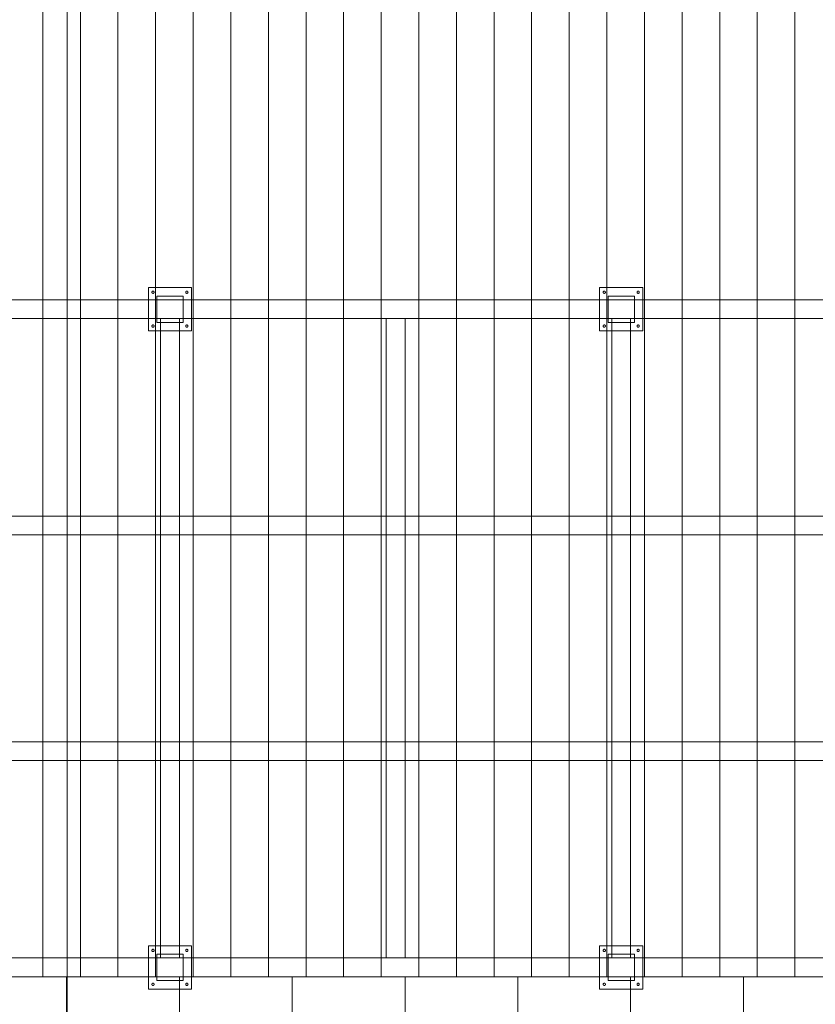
# Model space of a CAD drawing. Extents: x -620 to 3480, y 62 to 1112.
# Tile 32 of 76: x -169 to -84, y 258 to 363. Entities that reach past the tile are written whole.
import ezdxf
from ezdxf.lldxf.tags import DXFTag

# ---------------------------------------------------------------- set-up
doc = ezdxf.new("R2010")
doc.units = 0
doc.layers.get('0').update_dxf_attribs({"lineweight": 13})
for name, color, linetype, lineweight in [('60- 61 allgemeine Ausstattung- 4 Terrassen', 7, 'Continuous', 9), ('70 -71 Achsen- 1 Gebäudeachsen', 7, 'STRICHPUNKT2-A06GA2HU8I', 18), ('Keine-1', 7, 'Continuous', 15)]:
    doc.layers.add(name, color=color, linetype=linetype, lineweight=lineweight)
tags = doc.linetypes.add('grob-A06GA2HT8I', pattern=[14, 3, -8, 3]).pattern_tags.tags
tags[8:9] = [DXFTag(74, 4), DXFTag(75, 0), DXFTag(340, '0'), DXFTag(46, 0.0), DXFTag(50, 0.0), DXFTag(44, 0.0), DXFTag(45, 0.0)]
tags[6:7] = [DXFTag(74, 4), DXFTag(75, 0), DXFTag(340, '0'), DXFTag(46, 0.0), DXFTag(50, 0.0), DXFTag(44, 0.0), DXFTag(45, 0.0)]
tags[4:5] = [DXFTag(74, 4), DXFTag(75, 0), DXFTag(340, '0'), DXFTag(46, 0.0), DXFTag(50, 0.0), DXFTag(44, 0.0), DXFTag(45, 0.0)]
tags = doc.linetypes.add('STRICHPUNKT2-A06GA2HU8I', pattern=[12.7, 6.35, -3.175, 0, -3.175]).pattern_tags.tags
tags[10:11] = [DXFTag(74, 4), DXFTag(75, 0), DXFTag(340, '0'), DXFTag(46, 0.0), DXFTag(50, 0.0), DXFTag(44, 0.0), DXFTag(45, 0.0)]
tags[8:9] = [DXFTag(74, 4), DXFTag(75, 0), DXFTag(340, '0'), DXFTag(46, 0.0), DXFTag(50, 0.0), DXFTag(44, 0.0), DXFTag(45, 0.0)]
tags[6:7] = [DXFTag(74, 4), DXFTag(75, 0), DXFTag(340, '0'), DXFTag(46, 0.0), DXFTag(50, 0.0), DXFTag(44, 0.0), DXFTag(45, 0.0)]
tags[4:5] = [DXFTag(74, 4), DXFTag(75, 0), DXFTag(340, '0'), DXFTag(46, 0.0), DXFTag(50, 0.0), DXFTag(44, 0.0), DXFTag(45, 0.0)]

# ---------------------------------------------------------------- blocks, each defined once
blk = doc.blocks.new('Referenz-A06GA2HW8I')
at = {"layer": '60- 61 allgemeine Ausstattung- 4 Terrassen', "color": 0, "lineweight": -2}
for p, q in [((-166.26, 260.88), (-166.26, 440.88)), ((-162.26, 260.88), (-162.26, 440.88)), ((-158.26, 260.88), (-158.26, 440.88)), ((-154.26, 260.88), (-154.26, 440.88)), ((-150.26, 260.88), (-150.26, 440.88)), ((-146.26, 260.88), (-146.26, 440.88)), ((-142.26, 260.88), (-142.26, 440.88)), ((-138.26, 260.88), (-138.26, 440.88)), ((-134.26, 260.88), (-134.26, 440.88)), ((-130.26, 260.88), (-130.26, 440.88)), ((-126.26, 260.88), (-126.26, 440.88)), ((-122.26, 260.88), (-122.26, 440.88)), ((-118.26, 260.88), (-118.26, 440.88)), ((-114.26, 260.88), (-114.26, 440.88)), ((-110.26, 260.88), (-110.26, 440.88)), ((-106.26, 260.88), (-106.26, 440.88)), ((-102.26, 260.88), (-102.26, 440.88)), ((-98.26, 260.88), (-98.26, 440.88)), ((-94.26, 260.88), (-94.26, 440.88)), ((-90.26, 260.88), (-90.26, 440.88)), ((-86.26, 260.88), (-86.26, 440.88)), ((-154.13, 333.28), (-151.33, 333.28)), ((-154.13, 330.48), (-154.13, 333.28)), ((-151.33, 333.28), (-151.33, 330.48)), ((-106.13, 333.28), (-103.33, 333.28)), ((-106.13, 330.48), (-106.13, 333.28)), ((-103.33, 333.28), (-103.33, 330.48)), ((-151.33, 330.48), (-154.13, 330.48)), ((-103.33, 330.48), (-106.13, 330.48)), ((-154.13, 263.28), (-151.33, 263.28)), ((-154.13, 260.48), (-154.13, 263.28)), ((-151.33, 263.28), (-151.33, 260.48)), ((-106.13, 260.48), (-106.13, 263.28)), ((-106.13, 263.28), (-103.33, 263.28)), ((-103.33, 263.28), (-103.33, 260.48)), ((-55.73, 260.88), (-175.73, 260.88)), ((-163.73, 211.08), (-163.73, 260.88)), ((-151.73, 211.08), (-151.73, 260.88)), ((-139.73, 211.08), (-139.73, 260.88)), ((-127.73, 211.08), (-127.73, 260.88)), ((-115.73, 211.08), (-115.73, 260.88)), ((-103.73, 211.08), (-103.73, 260.88)), ((-91.73, 211.08), (-91.73, 260.88)), ((-151.33, 260.48), (-154.13, 260.48)), ((-103.33, 260.48), (-106.13, 260.48))]:
    blk.add_line(p, q, dxfattribs=at)
at = {"layer": '60- 61 allgemeine Ausstattung- 4 Terrassen', "color": 0, "linetype": 'grob-A06GA2HT8I', "lineweight": -2, "ltscale": 0.13}
for p, q in [((-343.73, 332.88), (-57.73, 332.88)), ((-57.73, 330.88), (-345.73, 330.88)), ((-153.73, 330.88), (-153.73, 262.88)), ((-151.73, 330.88), (-151.73, 262.88)), ((-129.73, 330.88), (-129.73, 262.88)), ((-127.73, 330.88), (-127.73, 262.88)), ((-105.73, 330.88), (-105.73, 262.88)), ((-103.73, 330.88), (-103.73, 262.88)), ((-343.73, 309.88), (-57.73, 309.88)), ((-57.73, 307.88), (-343.73, 307.88)), ((-343.73, 285.88), (-57.73, 285.88)), ((-57.73, 283.88), (-343.73, 283.88)), ((-345.73, 262.88), (-57.73, 262.88)), ((-57.73, 260.88), (-345.73, 260.88))]:
    blk.add_line(p, q, dxfattribs=at)
at = {"layer": '70 -71 Achsen- 1 Gebäudeachsen', "color": 0, "linetype": 'STRICHPUNKT2-A06GA2HU8I', "lineweight": -2, "ltscale": 0.13}
blk.add_line((-163.68, 1081.42), (-163.68, 81.98), dxfattribs=at)
at = {"layer": 'Keine-1', "color": 0, "linetype": 'grob-A06GA2HT8I', "lineweight": -2, "ltscale": 0.13}
for p, q in [((-155.03, 334.18), (-150.43, 334.18)), ((-155.03, 329.58), (-155.03, 334.18)), ((-150.43, 334.18), (-150.43, 329.58)), ((-107.03, 334.18), (-102.43, 334.18)), ((-107.03, 329.58), (-107.03, 334.18)), ((-102.43, 334.18), (-102.43, 329.58)), ((-154.65, 333.73), (-154.64, 333.74)), ((-154.65, 333.72), (-154.65, 333.73)), ((-154.65, 333.7), (-154.65, 333.72)), ((-154.65, 333.69), (-154.65, 333.7)), ((-154.65, 333.68), (-154.65, 333.69)), ((-154.65, 333.67), (-154.65, 333.68)), ((-154.65, 333.66), (-154.65, 333.67)), ((-154.65, 333.65), (-154.65, 333.66)), ((-154.65, 333.63), (-154.65, 333.65)), ((-154.64, 333.62), (-154.65, 333.63)), ((-154.64, 333.74), (-154.63, 333.75)), ((-154.63, 333.61), (-154.64, 333.62)), ((-154.63, 333.76), (-154.62, 333.77)), ((-154.63, 333.75), (-154.63, 333.76)), ((-154.63, 333.6), (-154.63, 333.61)), ((-154.62, 333.6), (-154.63, 333.6)), ((-154.62, 333.77), (-154.61, 333.77)), ((-154.61, 333.59), (-154.62, 333.6)), ((-154.61, 333.77), (-154.6, 333.78)), ((-154.6, 333.58), (-154.61, 333.59)), ((-154.6, 333.78), (-154.59, 333.79)), ((-154.59, 333.57), (-154.6, 333.58)), ((-154.59, 333.79), (-154.58, 333.79)), ((-154.58, 333.57), (-154.59, 333.57)), ((-154.58, 333.79), (-154.57, 333.8)), ((-154.57, 333.57), (-154.58, 333.57)), ((-154.57, 333.8), (-154.56, 333.8)), ((-154.56, 333.56), (-154.57, 333.57)), ((-154.56, 333.8), (-154.55, 333.8)), ((-154.55, 333.56), (-154.56, 333.56)), ((-154.55, 333.8), (-154.53, 333.8)), ((-154.53, 333.56), (-154.55, 333.56)), ((-154.53, 333.8), (-154.52, 333.8)), ((-154.52, 333.56), (-154.53, 333.56)), ((-154.52, 333.8), (-154.51, 333.8)), ((-154.51, 333.56), (-154.52, 333.56)), ((-154.51, 333.8), (-154.5, 333.8)), ((-154.5, 333.57), (-154.51, 333.56)), ((-154.5, 333.8), (-154.49, 333.79)), ((-154.49, 333.57), (-154.5, 333.57)), ((-154.49, 333.79), (-154.48, 333.79)), ((-154.48, 333.57), (-154.49, 333.57)), ((-154.48, 333.79), (-154.47, 333.78)), ((-154.47, 333.58), (-154.48, 333.57)), ((-154.47, 333.78), (-154.46, 333.77)), ((-154.46, 333.59), (-154.47, 333.58)), ((-154.46, 333.77), (-154.45, 333.77)), ((-154.45, 333.6), (-154.46, 333.59)), ((-154.45, 333.77), (-154.44, 333.76)), ((-154.44, 333.6), (-154.45, 333.6)), ((-154.44, 333.76), (-154.43, 333.75)), ((-154.43, 333.61), (-154.44, 333.6)), ((-154.43, 333.75), (-154.43, 333.74)), ((-154.43, 333.74), (-154.42, 333.73)), ((-154.42, 333.63), (-154.43, 333.62)), ((-154.43, 333.62), (-154.43, 333.61)), ((-154.42, 333.73), (-154.42, 333.72)), ((-154.42, 333.72), (-154.42, 333.7)), ((-154.42, 333.7), (-154.42, 333.69)), ((-154.42, 333.69), (-154.41, 333.68)), ((-154.41, 333.68), (-154.42, 333.67)), ((-154.42, 333.67), (-154.42, 333.66)), ((-154.42, 333.66), (-154.42, 333.65)), ((-154.42, 333.65), (-154.42, 333.63)), ((-151.05, 333.73), (-151.04, 333.74)), ((-151.05, 333.72), (-151.05, 333.73)), ((-151.05, 333.7), (-151.05, 333.72)), ((-151.05, 333.69), (-151.05, 333.7)), ((-151.05, 333.68), (-151.05, 333.69)), ((-151.05, 333.67), (-151.05, 333.68)), ((-151.05, 333.66), (-151.05, 333.67)), ((-151.05, 333.65), (-151.05, 333.66)), ((-151.05, 333.63), (-151.05, 333.65)), ((-151.04, 333.62), (-151.05, 333.63)), ((-151.04, 333.74), (-151.03, 333.75)), ((-151.03, 333.61), (-151.04, 333.62)), ((-151.03, 333.76), (-151.02, 333.77)), ((-151.03, 333.75), (-151.03, 333.76)), ((-151.03, 333.6), (-151.03, 333.61)), ((-151.02, 333.6), (-151.03, 333.6)), ((-151.02, 333.77), (-151.01, 333.77)), ((-151.01, 333.59), (-151.02, 333.6)), ((-151.01, 333.77), (-151, 333.78)), ((-151, 333.58), (-151.01, 333.59)), ((-151, 333.78), (-150.99, 333.79)), ((-150.99, 333.57), (-151, 333.58)), ((-150.99, 333.79), (-150.98, 333.79)), ((-150.98, 333.57), (-150.99, 333.57)), ((-150.98, 333.79), (-150.97, 333.8)), ((-150.97, 333.57), (-150.98, 333.57)), ((-150.97, 333.8), (-150.96, 333.8)), ((-150.96, 333.56), (-150.97, 333.57)), ((-150.96, 333.8), (-150.95, 333.8)), ((-150.95, 333.56), (-150.96, 333.56)), ((-150.95, 333.8), (-150.93, 333.8)), ((-150.93, 333.56), (-150.95, 333.56)), ((-150.93, 333.8), (-150.92, 333.8)), ((-150.92, 333.56), (-150.93, 333.56)), ((-150.92, 333.8), (-150.91, 333.8)), ((-150.91, 333.56), (-150.92, 333.56)), ((-150.91, 333.8), (-150.9, 333.8)), ((-150.9, 333.57), (-150.91, 333.56)), ((-150.9, 333.8), (-150.89, 333.79)), ((-150.89, 333.57), (-150.9, 333.57)), ((-150.89, 333.79), (-150.88, 333.79)), ((-150.88, 333.57), (-150.89, 333.57)), ((-150.88, 333.79), (-150.87, 333.78)), ((-150.87, 333.58), (-150.88, 333.57)), ((-150.87, 333.78), (-150.86, 333.77)), ((-150.86, 333.59), (-150.87, 333.58)), ((-150.86, 333.77), (-150.85, 333.77)), ((-150.85, 333.6), (-150.86, 333.59)), ((-150.85, 333.77), (-150.84, 333.76)), ((-150.84, 333.6), (-150.85, 333.6)), ((-150.84, 333.76), (-150.83, 333.75)), ((-150.83, 333.61), (-150.84, 333.6)), ((-150.83, 333.75), (-150.83, 333.74)), ((-150.83, 333.74), (-150.82, 333.73)), ((-150.82, 333.63), (-150.83, 333.62)), ((-150.83, 333.62), (-150.83, 333.61)), ((-150.82, 333.73), (-150.82, 333.72)), ((-150.82, 333.72), (-150.82, 333.7)), ((-150.82, 333.7), (-150.82, 333.69)), ((-150.82, 333.69), (-150.81, 333.68)), ((-150.81, 333.68), (-150.82, 333.67)), ((-150.82, 333.67), (-150.82, 333.66)), ((-150.82, 333.66), (-150.82, 333.65)), ((-150.82, 333.65), (-150.82, 333.63)), ((-106.65, 333.73), (-106.64, 333.74)), ((-106.65, 333.72), (-106.65, 333.73)), ((-106.65, 333.7), (-106.65, 333.72)), ((-106.65, 333.69), (-106.65, 333.7)), ((-106.65, 333.68), (-106.65, 333.69)), ((-106.65, 333.67), (-106.65, 333.68)), ((-106.65, 333.66), (-106.65, 333.67)), ((-106.65, 333.65), (-106.65, 333.66)), ((-106.65, 333.63), (-106.65, 333.65)), ((-106.64, 333.62), (-106.65, 333.63)), ((-106.64, 333.74), (-106.63, 333.75)), ((-106.63, 333.61), (-106.64, 333.62)), ((-106.63, 333.76), (-106.62, 333.77)), ((-106.63, 333.75), (-106.63, 333.76)), ((-106.63, 333.6), (-106.63, 333.61)), ((-106.62, 333.6), (-106.63, 333.6)), ((-106.62, 333.77), (-106.61, 333.77)), ((-106.61, 333.59), (-106.62, 333.6)), ((-106.61, 333.77), (-106.6, 333.78)), ((-106.6, 333.58), (-106.61, 333.59)), ((-106.6, 333.78), (-106.59, 333.79)), ((-106.59, 333.57), (-106.6, 333.58)), ((-106.59, 333.79), (-106.58, 333.79)), ((-106.58, 333.57), (-106.59, 333.57)), ((-106.58, 333.79), (-106.57, 333.8)), ((-106.57, 333.57), (-106.58, 333.57)), ((-106.57, 333.8), (-106.56, 333.8)), ((-106.56, 333.56), (-106.57, 333.57)), ((-106.56, 333.8), (-106.55, 333.8)), ((-106.55, 333.56), (-106.56, 333.56)), ((-106.55, 333.8), (-106.53, 333.8)), ((-106.53, 333.56), (-106.55, 333.56)), ((-106.53, 333.8), (-106.52, 333.8)), ((-106.52, 333.56), (-106.53, 333.56)), ((-106.52, 333.8), (-106.51, 333.8)), ((-106.51, 333.56), (-106.52, 333.56)), ((-106.51, 333.8), (-106.5, 333.8)), ((-106.5, 333.57), (-106.51, 333.56)), ((-106.5, 333.8), (-106.49, 333.79)), ((-106.49, 333.57), (-106.5, 333.57)), ((-106.49, 333.79), (-106.48, 333.79)), ((-106.48, 333.57), (-106.49, 333.57)), ((-106.48, 333.79), (-106.47, 333.78)), ((-106.47, 333.58), (-106.48, 333.57)), ((-106.47, 333.78), (-106.46, 333.77)), ((-106.46, 333.59), (-106.47, 333.58)), ((-106.46, 333.77), (-106.45, 333.77)), ((-106.45, 333.6), (-106.46, 333.59)), ((-106.45, 333.77), (-106.44, 333.76)), ((-106.44, 333.6), (-106.45, 333.6)), ((-106.44, 333.76), (-106.43, 333.75)), ((-106.43, 333.61), (-106.44, 333.6)), ((-106.43, 333.75), (-106.43, 333.74)), ((-106.43, 333.74), (-106.42, 333.73)), ((-106.42, 333.63), (-106.43, 333.62)), ((-106.43, 333.62), (-106.43, 333.61)), ((-106.42, 333.73), (-106.42, 333.72)), ((-106.42, 333.72), (-106.42, 333.7)), ((-106.42, 333.7), (-106.42, 333.69)), ((-106.42, 333.69), (-106.41, 333.68)), ((-106.41, 333.68), (-106.42, 333.67)), ((-106.42, 333.67), (-106.42, 333.66)), ((-106.42, 333.66), (-106.42, 333.65)), ((-106.42, 333.65), (-106.42, 333.63)), ((-103.05, 333.73), (-103.04, 333.74)), ((-103.05, 333.72), (-103.05, 333.73)), ((-103.05, 333.7), (-103.05, 333.72)), ((-103.05, 333.69), (-103.05, 333.7)), ((-103.05, 333.68), (-103.05, 333.69)), ((-103.05, 333.67), (-103.05, 333.68)), ((-103.05, 333.66), (-103.05, 333.67)), ((-103.05, 333.65), (-103.05, 333.66)), ((-103.05, 333.63), (-103.05, 333.65)), ((-103.04, 333.62), (-103.05, 333.63)), ((-103.04, 333.74), (-103.03, 333.75)), ((-103.03, 333.61), (-103.04, 333.62)), ((-103.03, 333.76), (-103.02, 333.77)), ((-103.03, 333.75), (-103.03, 333.76)), ((-103.03, 333.6), (-103.03, 333.61)), ((-103.02, 333.6), (-103.03, 333.6)), ((-103.02, 333.77), (-103.01, 333.77)), ((-103.01, 333.59), (-103.02, 333.6)), ((-103.01, 333.77), (-103, 333.78)), ((-103, 333.58), (-103.01, 333.59)), ((-103, 333.78), (-102.99, 333.79)), ((-102.99, 333.57), (-103, 333.58)), ((-102.99, 333.79), (-102.98, 333.79)), ((-102.98, 333.57), (-102.99, 333.57)), ((-102.98, 333.79), (-102.97, 333.8)), ((-102.97, 333.57), (-102.98, 333.57)), ((-102.97, 333.8), (-102.96, 333.8)), ((-102.96, 333.56), (-102.97, 333.57)), ((-102.96, 333.8), (-102.95, 333.8)), ((-102.95, 333.56), (-102.96, 333.56)), ((-102.95, 333.8), (-102.93, 333.8)), ((-102.93, 333.56), (-102.95, 333.56)), ((-102.93, 333.8), (-102.92, 333.8)), ((-102.92, 333.56), (-102.93, 333.56)), ((-102.92, 333.8), (-102.91, 333.8)), ((-102.91, 333.56), (-102.92, 333.56)), ((-102.91, 333.8), (-102.9, 333.8)), ((-102.9, 333.57), (-102.91, 333.56)), ((-102.9, 333.8), (-102.89, 333.79)), ((-102.89, 333.57), (-102.9, 333.57)), ((-102.89, 333.79), (-102.88, 333.79)), ((-102.88, 333.57), (-102.89, 333.57)), ((-102.88, 333.79), (-102.87, 333.78)), ((-102.87, 333.58), (-102.88, 333.57)), ((-102.87, 333.78), (-102.86, 333.77)), ((-102.86, 333.59), (-102.87, 333.58)), ((-102.86, 333.77), (-102.85, 333.77)), ((-102.85, 333.6), (-102.86, 333.59)), ((-102.85, 333.77), (-102.84, 333.76)), ((-102.84, 333.6), (-102.85, 333.6)), ((-102.84, 333.76), (-102.83, 333.75)), ((-102.83, 333.61), (-102.84, 333.6)), ((-102.83, 333.75), (-102.83, 333.74)), ((-102.83, 333.74), (-102.82, 333.73)), ((-102.82, 333.63), (-102.83, 333.62)), ((-102.83, 333.62), (-102.83, 333.61)), ((-102.82, 333.73), (-102.82, 333.72)), ((-102.82, 333.72), (-102.82, 333.7)), ((-102.82, 333.7), (-102.82, 333.69)), ((-102.82, 333.69), (-102.81, 333.68)), ((-102.81, 333.68), (-102.82, 333.67)), ((-102.82, 333.67), (-102.82, 333.66)), ((-102.82, 333.66), (-102.82, 333.65)), ((-102.82, 333.65), (-102.82, 333.63)), ((-154.65, 330.13), (-154.64, 330.14)), ((-154.65, 330.12), (-154.65, 330.13)), ((-154.65, 330.1), (-154.65, 330.12)), ((-154.65, 330.09), (-154.65, 330.1)), ((-154.65, 330.08), (-154.65, 330.09)), ((-154.65, 330.07), (-154.65, 330.08)), ((-154.65, 330.06), (-154.65, 330.07)), ((-154.65, 330.05), (-154.65, 330.06)), ((-154.65, 330.03), (-154.65, 330.05)), ((-154.64, 330.02), (-154.65, 330.03)), ((-154.64, 330.14), (-154.63, 330.15)), ((-154.63, 330.01), (-154.64, 330.02)), ((-154.63, 330.16), (-154.62, 330.17)), ((-154.63, 330.15), (-154.63, 330.16)), ((-154.63, 330), (-154.63, 330.01)), ((-154.62, 330), (-154.63, 330)), ((-154.62, 330.17), (-154.61, 330.17)), ((-154.61, 329.99), (-154.62, 330)), ((-154.61, 330.17), (-154.6, 330.18)), ((-154.6, 329.98), (-154.61, 329.99)), ((-154.6, 330.18), (-154.59, 330.19)), ((-154.59, 329.97), (-154.6, 329.98)), ((-154.59, 330.19), (-154.58, 330.19)), ((-154.58, 329.97), (-154.59, 329.97)), ((-154.58, 330.19), (-154.57, 330.2)), ((-154.57, 329.97), (-154.58, 329.97)), ((-154.57, 330.2), (-154.56, 330.2)), ((-154.56, 329.96), (-154.57, 329.97)), ((-154.56, 330.2), (-154.55, 330.2)), ((-154.55, 329.96), (-154.56, 329.96)), ((-154.55, 330.2), (-154.53, 330.2)), ((-154.53, 329.96), (-154.55, 329.96)), ((-154.53, 330.2), (-154.52, 330.2)), ((-154.52, 329.96), (-154.53, 329.96)), ((-154.52, 330.2), (-154.51, 330.2)), ((-154.51, 329.96), (-154.52, 329.96)), ((-154.51, 330.2), (-154.5, 330.2)), ((-154.5, 329.97), (-154.51, 329.96)), ((-154.5, 330.2), (-154.49, 330.19)), ((-154.49, 329.97), (-154.5, 329.97)), ((-154.49, 330.19), (-154.48, 330.19)), ((-154.48, 329.97), (-154.49, 329.97)), ((-154.48, 330.19), (-154.47, 330.18)), ((-154.47, 329.98), (-154.48, 329.97)), ((-154.47, 330.18), (-154.46, 330.17)), ((-154.46, 329.99), (-154.47, 329.98)), ((-154.46, 330.17), (-154.45, 330.17)), ((-154.45, 330), (-154.46, 329.99)), ((-154.45, 330.17), (-154.44, 330.16)), ((-154.44, 330), (-154.45, 330)), ((-154.44, 330.16), (-154.43, 330.15)), ((-154.43, 330.01), (-154.44, 330)), ((-154.43, 330.15), (-154.43, 330.14)), ((-154.43, 330.14), (-154.42, 330.13)), ((-154.42, 330.03), (-154.43, 330.02)), ((-154.43, 330.02), (-154.43, 330.01)), ((-154.42, 330.13), (-154.42, 330.12)), ((-154.42, 330.12), (-154.42, 330.1)), ((-154.42, 330.1), (-154.42, 330.09)), ((-154.42, 330.09), (-154.41, 330.08)), ((-154.41, 330.08), (-154.42, 330.07)), ((-154.42, 330.07), (-154.42, 330.06)), ((-154.42, 330.06), (-154.42, 330.05)), ((-154.42, 330.05), (-154.42, 330.03)), ((-151.05, 330.13), (-151.04, 330.14)), ((-151.05, 330.12), (-151.05, 330.13)), ((-151.05, 330.1), (-151.05, 330.12)), ((-151.05, 330.09), (-151.05, 330.1)), ((-151.05, 330.08), (-151.05, 330.09)), ((-151.05, 330.07), (-151.05, 330.08)), ((-151.05, 330.06), (-151.05, 330.07)), ((-151.05, 330.05), (-151.05, 330.06)), ((-151.05, 330.03), (-151.05, 330.05)), ((-151.04, 330.02), (-151.05, 330.03)), ((-151.04, 330.14), (-151.03, 330.15)), ((-151.03, 330.01), (-151.04, 330.02)), ((-151.03, 330.16), (-151.02, 330.17)), ((-151.03, 330.15), (-151.03, 330.16)), ((-151.03, 330), (-151.03, 330.01)), ((-151.02, 330), (-151.03, 330)), ((-151.02, 330.17), (-151.01, 330.17)), ((-151.01, 329.99), (-151.02, 330)), ((-151.01, 330.17), (-151, 330.18)), ((-151, 329.98), (-151.01, 329.99)), ((-151, 330.18), (-150.99, 330.19)), ((-150.99, 329.97), (-151, 329.98)), ((-150.99, 330.19), (-150.98, 330.19)), ((-150.98, 329.97), (-150.99, 329.97)), ((-150.98, 330.19), (-150.97, 330.2)), ((-150.97, 329.97), (-150.98, 329.97)), ((-150.97, 330.2), (-150.96, 330.2)), ((-150.96, 329.96), (-150.97, 329.97)), ((-150.96, 330.2), (-150.95, 330.2)), ((-150.95, 329.96), (-150.96, 329.96)), ((-150.95, 330.2), (-150.93, 330.2)), ((-150.93, 329.96), (-150.95, 329.96)), ((-150.93, 330.2), (-150.92, 330.2)), ((-150.92, 329.96), (-150.93, 329.96)), ((-150.92, 330.2), (-150.91, 330.2)), ((-150.91, 329.96), (-150.92, 329.96)), ((-150.91, 330.2), (-150.9, 330.2)), ((-150.9, 329.97), (-150.91, 329.96)), ((-150.9, 330.2), (-150.89, 330.19)), ((-150.89, 329.97), (-150.9, 329.97)), ((-150.89, 330.19), (-150.88, 330.19)), ((-150.88, 329.97), (-150.89, 329.97)), ((-150.88, 330.19), (-150.87, 330.18)), ((-150.87, 329.98), (-150.88, 329.97)), ((-150.87, 330.18), (-150.86, 330.17)), ((-150.86, 329.99), (-150.87, 329.98)), ((-150.86, 330.17), (-150.85, 330.17)), ((-150.85, 330), (-150.86, 329.99)), ((-150.85, 330.17), (-150.84, 330.16)), ((-150.84, 330), (-150.85, 330)), ((-150.84, 330.16), (-150.83, 330.15)), ((-150.83, 330.01), (-150.84, 330)), ((-150.83, 330.15), (-150.83, 330.14)), ((-150.83, 330.14), (-150.82, 330.13)), ((-150.82, 330.03), (-150.83, 330.02)), ((-150.83, 330.02), (-150.83, 330.01)), ((-150.82, 330.13), (-150.82, 330.12)), ((-150.82, 330.12), (-150.82, 330.1)), ((-150.82, 330.1), (-150.82, 330.09)), ((-150.82, 330.09), (-150.81, 330.08)), ((-150.81, 330.08), (-150.82, 330.07)), ((-150.82, 330.07), (-150.82, 330.06)), ((-150.82, 330.06), (-150.82, 330.05)), ((-150.82, 330.05), (-150.82, 330.03)), ((-106.65, 330.13), (-106.64, 330.14)), ((-106.65, 330.12), (-106.65, 330.13)), ((-106.65, 330.1), (-106.65, 330.12)), ((-106.65, 330.09), (-106.65, 330.1)), ((-106.65, 330.08), (-106.65, 330.09)), ((-106.65, 330.07), (-106.65, 330.08)), ((-106.65, 330.06), (-106.65, 330.07)), ((-106.65, 330.05), (-106.65, 330.06)), ((-106.65, 330.03), (-106.65, 330.05)), ((-106.64, 330.02), (-106.65, 330.03)), ((-106.64, 330.14), (-106.63, 330.15)), ((-106.63, 330.01), (-106.64, 330.02)), ((-106.63, 330.16), (-106.62, 330.17)), ((-106.63, 330.15), (-106.63, 330.16)), ((-106.63, 330), (-106.63, 330.01)), ((-106.62, 330), (-106.63, 330)), ((-106.62, 330.17), (-106.61, 330.17)), ((-106.61, 329.99), (-106.62, 330)), ((-106.61, 330.17), (-106.6, 330.18)), ((-106.6, 329.98), (-106.61, 329.99)), ((-106.6, 330.18), (-106.59, 330.19)), ((-106.59, 329.97), (-106.6, 329.98)), ((-106.59, 330.19), (-106.58, 330.19)), ((-106.58, 329.97), (-106.59, 329.97)), ((-106.58, 330.19), (-106.57, 330.2)), ((-106.57, 329.97), (-106.58, 329.97)), ((-106.57, 330.2), (-106.56, 330.2)), ((-106.56, 329.96), (-106.57, 329.97)), ((-106.56, 330.2), (-106.55, 330.2)), ((-106.55, 329.96), (-106.56, 329.96)), ((-106.55, 330.2), (-106.53, 330.2)), ((-106.53, 329.96), (-106.55, 329.96)), ((-106.53, 330.2), (-106.52, 330.2)), ((-106.52, 329.96), (-106.53, 329.96)), ((-106.52, 330.2), (-106.51, 330.2)), ((-106.51, 329.96), (-106.52, 329.96)), ((-106.51, 330.2), (-106.5, 330.2)), ((-106.5, 329.97), (-106.51, 329.96)), ((-106.5, 330.2), (-106.49, 330.19)), ((-106.49, 329.97), (-106.5, 329.97)), ((-106.49, 330.19), (-106.48, 330.19)), ((-106.48, 329.97), (-106.49, 329.97)), ((-106.48, 330.19), (-106.47, 330.18)), ((-106.47, 329.98), (-106.48, 329.97)), ((-106.47, 330.18), (-106.46, 330.17)), ((-106.46, 329.99), (-106.47, 329.98)), ((-106.46, 330.17), (-106.45, 330.17)), ((-106.45, 330), (-106.46, 329.99)), ((-106.45, 330.17), (-106.44, 330.16)), ((-106.44, 330), (-106.45, 330)), ((-106.44, 330.16), (-106.43, 330.15)), ((-106.43, 330.01), (-106.44, 330)), ((-106.43, 330.15), (-106.43, 330.14)), ((-106.43, 330.14), (-106.42, 330.13)), ((-106.42, 330.03), (-106.43, 330.02)), ((-106.43, 330.02), (-106.43, 330.01)), ((-106.42, 330.13), (-106.42, 330.12)), ((-106.42, 330.12), (-106.42, 330.1)), ((-106.42, 330.1), (-106.42, 330.09)), ((-106.42, 330.09), (-106.41, 330.08)), ((-106.41, 330.08), (-106.42, 330.07)), ((-106.42, 330.07), (-106.42, 330.06)), ((-106.42, 330.06), (-106.42, 330.05)), ((-106.42, 330.05), (-106.42, 330.03)), ((-103.05, 330.13), (-103.04, 330.14)), ((-103.05, 330.12), (-103.05, 330.13)), ((-103.05, 330.1), (-103.05, 330.12)), ((-103.05, 330.09), (-103.05, 330.1)), ((-103.05, 330.08), (-103.05, 330.09)), ((-103.05, 330.07), (-103.05, 330.08)), ((-103.05, 330.06), (-103.05, 330.07)), ((-103.05, 330.05), (-103.05, 330.06)), ((-103.05, 330.03), (-103.05, 330.05)), ((-103.04, 330.02), (-103.05, 330.03)), ((-103.04, 330.14), (-103.03, 330.15)), ((-103.03, 330.01), (-103.04, 330.02)), ((-103.03, 330.16), (-103.02, 330.17)), ((-103.03, 330.15), (-103.03, 330.16)), ((-103.03, 330), (-103.03, 330.01)), ((-103.02, 330), (-103.03, 330)), ((-103.02, 330.17), (-103.01, 330.17)), ((-103.01, 329.99), (-103.02, 330)), ((-103.01, 330.17), (-103, 330.18)), ((-103, 329.98), (-103.01, 329.99)), ((-103, 330.18), (-102.99, 330.19)), ((-102.99, 329.97), (-103, 329.98)), ((-102.99, 330.19), (-102.98, 330.19)), ((-102.98, 329.97), (-102.99, 329.97)), ((-102.98, 330.19), (-102.97, 330.2)), ((-102.97, 329.97), (-102.98, 329.97)), ((-102.97, 330.2), (-102.96, 330.2)), ((-102.96, 329.96), (-102.97, 329.97)), ((-102.96, 330.2), (-102.95, 330.2)), ((-102.95, 329.96), (-102.96, 329.96)), ((-102.95, 330.2), (-102.93, 330.2)), ((-102.93, 329.96), (-102.95, 329.96)), ((-102.93, 330.2), (-102.92, 330.2)), ((-102.92, 329.96), (-102.93, 329.96)), ((-102.92, 330.2), (-102.91, 330.2)), ((-102.91, 329.96), (-102.92, 329.96)), ((-102.91, 330.2), (-102.9, 330.2)), ((-102.9, 329.97), (-102.91, 329.96)), ((-102.9, 330.2), (-102.89, 330.19)), ((-102.89, 329.97), (-102.9, 329.97)), ((-102.89, 330.19), (-102.88, 330.19)), ((-102.88, 329.97), (-102.89, 329.97)), ((-102.88, 330.19), (-102.87, 330.18)), ((-102.87, 329.98), (-102.88, 329.97)), ((-102.87, 330.18), (-102.86, 330.17)), ((-102.86, 329.99), (-102.87, 329.98)), ((-102.86, 330.17), (-102.85, 330.17)), ((-102.85, 330), (-102.86, 329.99)), ((-102.85, 330.17), (-102.84, 330.16)), ((-102.84, 330), (-102.85, 330)), ((-102.84, 330.16), (-102.83, 330.15)), ((-102.83, 330.01), (-102.84, 330)), ((-102.83, 330.15), (-102.83, 330.14)), ((-102.83, 330.14), (-102.82, 330.13)), ((-102.82, 330.03), (-102.83, 330.02)), ((-102.83, 330.02), (-102.83, 330.01)), ((-102.82, 330.13), (-102.82, 330.12)), ((-102.82, 330.12), (-102.82, 330.1)), ((-102.82, 330.1), (-102.82, 330.09)), ((-102.82, 330.09), (-102.81, 330.08)), ((-102.81, 330.08), (-102.82, 330.07)), ((-102.82, 330.07), (-102.82, 330.06)), ((-102.82, 330.06), (-102.82, 330.05)), ((-102.82, 330.05), (-102.82, 330.03)), ((-150.43, 329.58), (-155.03, 329.58)), ((-102.43, 329.58), (-107.03, 329.58)), ((-155.03, 264.18), (-150.43, 264.18)), ((-155.03, 259.58), (-155.03, 264.18)), ((-150.43, 264.18), (-150.43, 259.58)), ((-107.03, 264.18), (-102.43, 264.18)), ((-107.03, 259.58), (-107.03, 264.18)), ((-102.43, 264.18), (-102.43, 259.58)), ((-154.65, 263.73), (-154.64, 263.74)), ((-154.65, 263.72), (-154.65, 263.73)), ((-154.65, 263.7), (-154.65, 263.72)), ((-154.65, 263.69), (-154.65, 263.7)), ((-154.65, 263.68), (-154.65, 263.69)), ((-154.65, 263.67), (-154.65, 263.68)), ((-154.65, 263.66), (-154.65, 263.67)), ((-154.65, 263.65), (-154.65, 263.66)), ((-154.65, 263.63), (-154.65, 263.65)), ((-154.64, 263.62), (-154.65, 263.63)), ((-154.64, 263.74), (-154.63, 263.75)), ((-154.63, 263.61), (-154.64, 263.62)), ((-154.63, 263.76), (-154.62, 263.77)), ((-154.63, 263.75), (-154.63, 263.76)), ((-154.63, 263.6), (-154.63, 263.61)), ((-154.62, 263.6), (-154.63, 263.6)), ((-154.62, 263.77), (-154.61, 263.77)), ((-154.61, 263.59), (-154.62, 263.6)), ((-154.61, 263.77), (-154.6, 263.78)), ((-154.6, 263.58), (-154.61, 263.59)), ((-154.6, 263.78), (-154.59, 263.79)), ((-154.59, 263.57), (-154.6, 263.58)), ((-154.59, 263.79), (-154.58, 263.79)), ((-154.58, 263.57), (-154.59, 263.57)), ((-154.58, 263.79), (-154.57, 263.8)), ((-154.57, 263.57), (-154.58, 263.57)), ((-154.57, 263.8), (-154.56, 263.8)), ((-154.56, 263.56), (-154.57, 263.57)), ((-154.56, 263.8), (-154.55, 263.8)), ((-154.55, 263.56), (-154.56, 263.56)), ((-154.55, 263.8), (-154.53, 263.8)), ((-154.53, 263.56), (-154.55, 263.56)), ((-154.53, 263.8), (-154.52, 263.8)), ((-154.52, 263.56), (-154.53, 263.56)), ((-154.52, 263.8), (-154.51, 263.8)), ((-154.51, 263.56), (-154.52, 263.56)), ((-154.51, 263.8), (-154.5, 263.8)), ((-154.5, 263.57), (-154.51, 263.56)), ((-154.5, 263.8), (-154.49, 263.79)), ((-154.49, 263.57), (-154.5, 263.57)), ((-154.49, 263.79), (-154.48, 263.79)), ((-154.48, 263.57), (-154.49, 263.57)), ((-154.48, 263.79), (-154.47, 263.78)), ((-154.47, 263.58), (-154.48, 263.57)), ((-154.47, 263.78), (-154.46, 263.77)), ((-154.46, 263.59), (-154.47, 263.58)), ((-154.46, 263.77), (-154.45, 263.77)), ((-154.45, 263.6), (-154.46, 263.59)), ((-154.45, 263.77), (-154.44, 263.76)), ((-154.44, 263.6), (-154.45, 263.6)), ((-154.44, 263.76), (-154.43, 263.75)), ((-154.43, 263.61), (-154.44, 263.6)), ((-154.43, 263.75), (-154.43, 263.74)), ((-154.43, 263.74), (-154.42, 263.73)), ((-154.42, 263.63), (-154.43, 263.62)), ((-154.43, 263.62), (-154.43, 263.61)), ((-154.42, 263.73), (-154.42, 263.72)), ((-154.42, 263.72), (-154.42, 263.7)), ((-154.42, 263.7), (-154.42, 263.69)), ((-154.42, 263.69), (-154.41, 263.68)), ((-154.41, 263.68), (-154.42, 263.67)), ((-154.42, 263.67), (-154.42, 263.66)), ((-154.42, 263.66), (-154.42, 263.65)), ((-154.42, 263.65), (-154.42, 263.63)), ((-151.05, 263.73), (-151.04, 263.74)), ((-151.05, 263.72), (-151.05, 263.73)), ((-151.05, 263.7), (-151.05, 263.72)), ((-151.05, 263.69), (-151.05, 263.7)), ((-151.05, 263.68), (-151.05, 263.69)), ((-151.05, 263.67), (-151.05, 263.68)), ((-151.05, 263.66), (-151.05, 263.67)), ((-151.05, 263.65), (-151.05, 263.66)), ((-151.05, 263.63), (-151.05, 263.65)), ((-151.04, 263.62), (-151.05, 263.63)), ((-151.04, 263.74), (-151.03, 263.75)), ((-151.03, 263.61), (-151.04, 263.62)), ((-151.03, 263.76), (-151.02, 263.77)), ((-151.03, 263.75), (-151.03, 263.76)), ((-151.03, 263.6), (-151.03, 263.61)), ((-151.02, 263.6), (-151.03, 263.6)), ((-151.02, 263.77), (-151.01, 263.77)), ((-151.01, 263.59), (-151.02, 263.6)), ((-151.01, 263.77), (-151, 263.78)), ((-151, 263.58), (-151.01, 263.59)), ((-151, 263.78), (-150.99, 263.79)), ((-150.99, 263.57), (-151, 263.58)), ((-150.99, 263.79), (-150.98, 263.79)), ((-150.98, 263.57), (-150.99, 263.57)), ((-150.98, 263.79), (-150.97, 263.8)), ((-150.97, 263.57), (-150.98, 263.57)), ((-150.97, 263.8), (-150.96, 263.8)), ((-150.96, 263.56), (-150.97, 263.57)), ((-150.96, 263.8), (-150.95, 263.8)), ((-150.95, 263.56), (-150.96, 263.56)), ((-150.95, 263.8), (-150.93, 263.8)), ((-150.93, 263.56), (-150.95, 263.56)), ((-150.93, 263.8), (-150.92, 263.8)), ((-150.92, 263.56), (-150.93, 263.56)), ((-150.92, 263.8), (-150.91, 263.8)), ((-150.91, 263.56), (-150.92, 263.56)), ((-150.91, 263.8), (-150.9, 263.8)), ((-150.9, 263.57), (-150.91, 263.56)), ((-150.9, 263.8), (-150.89, 263.79)), ((-150.89, 263.57), (-150.9, 263.57)), ((-150.89, 263.79), (-150.88, 263.79)), ((-150.88, 263.57), (-150.89, 263.57)), ((-150.88, 263.79), (-150.87, 263.78)), ((-150.87, 263.58), (-150.88, 263.57)), ((-150.87, 263.78), (-150.86, 263.77)), ((-150.86, 263.59), (-150.87, 263.58)), ((-150.86, 263.77), (-150.85, 263.77)), ((-150.85, 263.6), (-150.86, 263.59)), ((-150.85, 263.77), (-150.84, 263.76)), ((-150.84, 263.6), (-150.85, 263.6)), ((-150.84, 263.76), (-150.83, 263.75)), ((-150.83, 263.61), (-150.84, 263.6)), ((-150.83, 263.75), (-150.83, 263.74)), ((-150.83, 263.74), (-150.82, 263.73)), ((-150.82, 263.63), (-150.83, 263.62)), ((-150.83, 263.62), (-150.83, 263.61)), ((-150.82, 263.73), (-150.82, 263.72)), ((-150.82, 263.72), (-150.82, 263.7)), ((-150.82, 263.7), (-150.82, 263.69)), ((-150.82, 263.69), (-150.81, 263.68)), ((-150.81, 263.68), (-150.82, 263.67)), ((-150.82, 263.67), (-150.82, 263.66)), ((-150.82, 263.66), (-150.82, 263.65)), ((-150.82, 263.65), (-150.82, 263.63)), ((-106.65, 263.73), (-106.64, 263.74)), ((-106.65, 263.72), (-106.65, 263.73)), ((-106.65, 263.7), (-106.65, 263.72)), ((-106.65, 263.69), (-106.65, 263.7)), ((-106.65, 263.68), (-106.65, 263.69)), ((-106.65, 263.67), (-106.65, 263.68)), ((-106.65, 263.66), (-106.65, 263.67)), ((-106.65, 263.65), (-106.65, 263.66)), ((-106.65, 263.63), (-106.65, 263.65)), ((-106.64, 263.62), (-106.65, 263.63)), ((-106.64, 263.74), (-106.63, 263.75)), ((-106.63, 263.61), (-106.64, 263.62)), ((-106.63, 263.76), (-106.62, 263.77)), ((-106.63, 263.75), (-106.63, 263.76)), ((-106.63, 263.6), (-106.63, 263.61)), ((-106.62, 263.6), (-106.63, 263.6)), ((-106.62, 263.77), (-106.61, 263.77)), ((-106.61, 263.59), (-106.62, 263.6)), ((-106.61, 263.77), (-106.6, 263.78)), ((-106.6, 263.58), (-106.61, 263.59)), ((-106.6, 263.78), (-106.59, 263.79)), ((-106.59, 263.57), (-106.6, 263.58)), ((-106.59, 263.79), (-106.58, 263.79)), ((-106.58, 263.57), (-106.59, 263.57)), ((-106.58, 263.79), (-106.57, 263.8)), ((-106.57, 263.57), (-106.58, 263.57)), ((-106.57, 263.8), (-106.56, 263.8)), ((-106.56, 263.56), (-106.57, 263.57)), ((-106.56, 263.8), (-106.55, 263.8)), ((-106.55, 263.56), (-106.56, 263.56)), ((-106.55, 263.8), (-106.53, 263.8)), ((-106.53, 263.56), (-106.55, 263.56)), ((-106.53, 263.8), (-106.52, 263.8)), ((-106.52, 263.56), (-106.53, 263.56)), ((-106.52, 263.8), (-106.51, 263.8)), ((-106.51, 263.56), (-106.52, 263.56)), ((-106.51, 263.8), (-106.5, 263.8)), ((-106.5, 263.57), (-106.51, 263.56)), ((-106.5, 263.8), (-106.49, 263.79)), ((-106.49, 263.57), (-106.5, 263.57)), ((-106.49, 263.79), (-106.48, 263.79)), ((-106.48, 263.57), (-106.49, 263.57)), ((-106.48, 263.79), (-106.47, 263.78)), ((-106.47, 263.58), (-106.48, 263.57)), ((-106.47, 263.78), (-106.46, 263.77)), ((-106.46, 263.59), (-106.47, 263.58)), ((-106.46, 263.77), (-106.45, 263.77)), ((-106.45, 263.6), (-106.46, 263.59)), ((-106.45, 263.77), (-106.44, 263.76)), ((-106.44, 263.6), (-106.45, 263.6)), ((-106.44, 263.76), (-106.43, 263.75)), ((-106.43, 263.61), (-106.44, 263.6)), ((-106.43, 263.75), (-106.43, 263.74)), ((-106.43, 263.74), (-106.42, 263.73)), ((-106.42, 263.63), (-106.43, 263.62)), ((-106.43, 263.62), (-106.43, 263.61)), ((-106.42, 263.73), (-106.42, 263.72)), ((-106.42, 263.72), (-106.42, 263.7)), ((-106.42, 263.7), (-106.42, 263.69)), ((-106.42, 263.69), (-106.41, 263.68)), ((-106.41, 263.68), (-106.42, 263.67)), ((-106.42, 263.67), (-106.42, 263.66)), ((-106.42, 263.66), (-106.42, 263.65)), ((-106.42, 263.65), (-106.42, 263.63)), ((-103.05, 263.73), (-103.04, 263.74)), ((-103.05, 263.72), (-103.05, 263.73)), ((-103.05, 263.7), (-103.05, 263.72)), ((-103.05, 263.69), (-103.05, 263.7)), ((-103.05, 263.68), (-103.05, 263.69)), ((-103.05, 263.67), (-103.05, 263.68)), ((-103.05, 263.66), (-103.05, 263.67)), ((-103.05, 263.65), (-103.05, 263.66)), ((-103.05, 263.63), (-103.05, 263.65)), ((-103.04, 263.62), (-103.05, 263.63)), ((-103.04, 263.74), (-103.03, 263.75)), ((-103.03, 263.61), (-103.04, 263.62)), ((-103.03, 263.76), (-103.02, 263.77)), ((-103.03, 263.75), (-103.03, 263.76)), ((-103.03, 263.6), (-103.03, 263.61)), ((-103.02, 263.6), (-103.03, 263.6)), ((-103.02, 263.77), (-103.01, 263.77)), ((-103.01, 263.59), (-103.02, 263.6)), ((-103.01, 263.77), (-103, 263.78)), ((-103, 263.58), (-103.01, 263.59)), ((-103, 263.78), (-102.99, 263.79)), ((-102.99, 263.57), (-103, 263.58)), ((-102.99, 263.79), (-102.98, 263.79)), ((-102.98, 263.57), (-102.99, 263.57)), ((-102.98, 263.79), (-102.97, 263.8)), ((-102.97, 263.57), (-102.98, 263.57)), ((-102.97, 263.8), (-102.96, 263.8)), ((-102.96, 263.56), (-102.97, 263.57)), ((-102.96, 263.8), (-102.95, 263.8)), ((-102.95, 263.56), (-102.96, 263.56)), ((-102.95, 263.8), (-102.93, 263.8)), ((-102.93, 263.56), (-102.95, 263.56)), ((-102.93, 263.8), (-102.92, 263.8)), ((-102.92, 263.56), (-102.93, 263.56)), ((-102.92, 263.8), (-102.91, 263.8)), ((-102.91, 263.56), (-102.92, 263.56)), ((-102.91, 263.8), (-102.9, 263.8)), ((-102.9, 263.57), (-102.91, 263.56)), ((-102.9, 263.8), (-102.89, 263.79)), ((-102.89, 263.57), (-102.9, 263.57)), ((-102.89, 263.79), (-102.88, 263.79)), ((-102.88, 263.57), (-102.89, 263.57)), ((-102.88, 263.79), (-102.87, 263.78)), ((-102.87, 263.58), (-102.88, 263.57)), ((-102.87, 263.78), (-102.86, 263.77)), ((-102.86, 263.59), (-102.87, 263.58)), ((-102.86, 263.77), (-102.85, 263.77)), ((-102.85, 263.6), (-102.86, 263.59)), ((-102.85, 263.77), (-102.84, 263.76)), ((-102.84, 263.6), (-102.85, 263.6)), ((-102.84, 263.76), (-102.83, 263.75)), ((-102.83, 263.61), (-102.84, 263.6)), ((-102.83, 263.75), (-102.83, 263.74)), ((-102.83, 263.74), (-102.82, 263.73)), ((-102.82, 263.63), (-102.83, 263.62)), ((-102.83, 263.62), (-102.83, 263.61)), ((-102.82, 263.73), (-102.82, 263.72)), ((-102.82, 263.72), (-102.82, 263.7)), ((-102.82, 263.7), (-102.82, 263.69)), ((-102.82, 263.69), (-102.81, 263.68)), ((-102.81, 263.68), (-102.82, 263.67)), ((-102.82, 263.67), (-102.82, 263.66)), ((-102.82, 263.66), (-102.82, 263.65)), ((-102.82, 263.65), (-102.82, 263.63)), ((-154.65, 260.13), (-154.64, 260.14)), ((-154.65, 260.12), (-154.65, 260.13)), ((-154.65, 260.1), (-154.65, 260.12)), ((-154.65, 260.09), (-154.65, 260.1)), ((-154.65, 260.08), (-154.65, 260.09)), ((-154.65, 260.07), (-154.65, 260.08)), ((-154.65, 260.06), (-154.65, 260.07)), ((-154.65, 260.05), (-154.65, 260.06)), ((-154.65, 260.03), (-154.65, 260.05)), ((-154.64, 260.02), (-154.65, 260.03)), ((-154.64, 260.14), (-154.63, 260.15)), ((-154.63, 260.01), (-154.64, 260.02)), ((-154.63, 260.16), (-154.62, 260.17)), ((-154.63, 260.15), (-154.63, 260.16)), ((-154.63, 260), (-154.63, 260.01)), ((-154.62, 260), (-154.63, 260)), ((-154.62, 260.17), (-154.61, 260.17)), ((-154.61, 259.99), (-154.62, 260)), ((-154.61, 260.17), (-154.6, 260.18)), ((-154.6, 259.98), (-154.61, 259.99)), ((-154.6, 260.18), (-154.59, 260.19)), ((-154.59, 259.97), (-154.6, 259.98)), ((-154.59, 260.19), (-154.58, 260.19)), ((-154.58, 259.97), (-154.59, 259.97)), ((-154.58, 260.19), (-154.57, 260.2)), ((-154.57, 259.97), (-154.58, 259.97)), ((-154.57, 260.2), (-154.56, 260.2)), ((-154.56, 259.96), (-154.57, 259.97)), ((-154.56, 260.2), (-154.55, 260.2)), ((-154.55, 259.96), (-154.56, 259.96)), ((-154.55, 260.2), (-154.53, 260.2)), ((-154.53, 259.96), (-154.55, 259.96)), ((-154.53, 260.2), (-154.52, 260.2)), ((-154.52, 259.96), (-154.53, 259.96)), ((-154.52, 260.2), (-154.51, 260.2)), ((-154.51, 259.96), (-154.52, 259.96)), ((-154.51, 260.2), (-154.5, 260.2)), ((-154.5, 259.97), (-154.51, 259.96)), ((-154.5, 260.2), (-154.49, 260.19)), ((-154.49, 259.97), (-154.5, 259.97)), ((-154.49, 260.19), (-154.48, 260.19)), ((-154.48, 259.97), (-154.49, 259.97)), ((-154.48, 260.19), (-154.47, 260.18)), ((-154.47, 259.98), (-154.48, 259.97)), ((-154.47, 260.18), (-154.46, 260.17)), ((-154.46, 259.99), (-154.47, 259.98)), ((-154.46, 260.17), (-154.45, 260.17)), ((-154.45, 260), (-154.46, 259.99)), ((-154.45, 260.17), (-154.44, 260.16)), ((-154.44, 260), (-154.45, 260)), ((-154.44, 260.16), (-154.43, 260.15)), ((-154.43, 260.01), (-154.44, 260)), ((-154.43, 260.15), (-154.43, 260.14)), ((-154.43, 260.14), (-154.42, 260.13)), ((-154.42, 260.03), (-154.43, 260.02)), ((-154.43, 260.02), (-154.43, 260.01)), ((-154.42, 260.13), (-154.42, 260.12)), ((-154.42, 260.12), (-154.42, 260.1)), ((-154.42, 260.1), (-154.42, 260.09)), ((-154.42, 260.09), (-154.41, 260.08)), ((-154.41, 260.08), (-154.42, 260.07)), ((-154.42, 260.07), (-154.42, 260.06)), ((-154.42, 260.06), (-154.42, 260.05)), ((-154.42, 260.05), (-154.42, 260.03)), ((-151.05, 260.13), (-151.04, 260.14)), ((-151.05, 260.12), (-151.05, 260.13)), ((-151.05, 260.1), (-151.05, 260.12)), ((-151.05, 260.09), (-151.05, 260.1)), ((-151.05, 260.08), (-151.05, 260.09)), ((-151.05, 260.07), (-151.05, 260.08)), ((-151.05, 260.06), (-151.05, 260.07)), ((-151.05, 260.05), (-151.05, 260.06)), ((-151.05, 260.03), (-151.05, 260.05)), ((-151.04, 260.02), (-151.05, 260.03)), ((-151.04, 260.14), (-151.03, 260.15)), ((-151.03, 260.01), (-151.04, 260.02)), ((-151.03, 260.16), (-151.02, 260.17)), ((-151.03, 260.15), (-151.03, 260.16)), ((-151.03, 260), (-151.03, 260.01)), ((-151.02, 260), (-151.03, 260)), ((-151.02, 260.17), (-151.01, 260.17)), ((-151.01, 259.99), (-151.02, 260)), ((-151.01, 260.17), (-151, 260.18)), ((-151, 259.98), (-151.01, 259.99)), ((-151, 260.18), (-150.99, 260.19)), ((-150.99, 259.97), (-151, 259.98)), ((-150.99, 260.19), (-150.98, 260.19)), ((-150.98, 259.97), (-150.99, 259.97)), ((-150.98, 260.19), (-150.97, 260.2)), ((-150.97, 259.97), (-150.98, 259.97)), ((-150.97, 260.2), (-150.96, 260.2)), ((-150.96, 259.96), (-150.97, 259.97)), ((-150.96, 260.2), (-150.95, 260.2)), ((-150.95, 259.96), (-150.96, 259.96)), ((-150.95, 260.2), (-150.93, 260.2)), ((-150.93, 259.96), (-150.95, 259.96)), ((-150.93, 260.2), (-150.92, 260.2)), ((-150.92, 259.96), (-150.93, 259.96)), ((-150.92, 260.2), (-150.91, 260.2)), ((-150.91, 259.96), (-150.92, 259.96)), ((-150.91, 260.2), (-150.9, 260.2)), ((-150.9, 259.97), (-150.91, 259.96)), ((-150.9, 260.2), (-150.89, 260.19)), ((-150.89, 259.97), (-150.9, 259.97)), ((-150.89, 260.19), (-150.88, 260.19)), ((-150.88, 259.97), (-150.89, 259.97)), ((-150.88, 260.19), (-150.87, 260.18)), ((-150.87, 259.98), (-150.88, 259.97)), ((-150.87, 260.18), (-150.86, 260.17)), ((-150.86, 259.99), (-150.87, 259.98)), ((-150.86, 260.17), (-150.85, 260.17)), ((-150.85, 260), (-150.86, 259.99)), ((-150.85, 260.17), (-150.84, 260.16)), ((-150.84, 260), (-150.85, 260)), ((-150.84, 260.16), (-150.83, 260.15)), ((-150.83, 260.01), (-150.84, 260)), ((-150.83, 260.15), (-150.83, 260.14)), ((-150.83, 260.14), (-150.82, 260.13)), ((-150.82, 260.03), (-150.83, 260.02)), ((-150.83, 260.02), (-150.83, 260.01)), ((-150.82, 260.13), (-150.82, 260.12)), ((-150.82, 260.12), (-150.82, 260.1)), ((-150.82, 260.1), (-150.82, 260.09)), ((-150.82, 260.09), (-150.81, 260.08)), ((-150.81, 260.08), (-150.82, 260.07)), ((-150.82, 260.07), (-150.82, 260.06)), ((-150.82, 260.06), (-150.82, 260.05)), ((-150.82, 260.05), (-150.82, 260.03)), ((-106.65, 260.13), (-106.64, 260.14)), ((-106.65, 260.12), (-106.65, 260.13)), ((-106.65, 260.1), (-106.65, 260.12)), ((-106.65, 260.09), (-106.65, 260.1)), ((-106.65, 260.08), (-106.65, 260.09)), ((-106.65, 260.07), (-106.65, 260.08)), ((-106.65, 260.06), (-106.65, 260.07)), ((-106.65, 260.05), (-106.65, 260.06)), ((-106.65, 260.03), (-106.65, 260.05)), ((-106.64, 260.02), (-106.65, 260.03)), ((-106.64, 260.14), (-106.63, 260.15)), ((-106.63, 260.01), (-106.64, 260.02)), ((-106.63, 260.16), (-106.62, 260.17)), ((-106.63, 260.15), (-106.63, 260.16)), ((-106.63, 260), (-106.63, 260.01)), ((-106.62, 260), (-106.63, 260)), ((-106.62, 260.17), (-106.61, 260.17)), ((-106.61, 259.99), (-106.62, 260)), ((-106.61, 260.17), (-106.6, 260.18)), ((-106.6, 259.98), (-106.61, 259.99)), ((-106.6, 260.18), (-106.59, 260.19)), ((-106.59, 259.97), (-106.6, 259.98)), ((-106.59, 260.19), (-106.58, 260.19)), ((-106.58, 259.97), (-106.59, 259.97)), ((-106.58, 260.19), (-106.57, 260.2)), ((-106.57, 259.97), (-106.58, 259.97)), ((-106.57, 260.2), (-106.56, 260.2)), ((-106.56, 259.96), (-106.57, 259.97)), ((-106.56, 260.2), (-106.55, 260.2)), ((-106.55, 259.96), (-106.56, 259.96)), ((-106.55, 260.2), (-106.53, 260.2)), ((-106.53, 259.96), (-106.55, 259.96)), ((-106.53, 260.2), (-106.52, 260.2)), ((-106.52, 259.96), (-106.53, 259.96)), ((-106.52, 260.2), (-106.51, 260.2)), ((-106.51, 259.96), (-106.52, 259.96)), ((-106.51, 260.2), (-106.5, 260.2)), ((-106.5, 259.97), (-106.51, 259.96)), ((-106.5, 260.2), (-106.49, 260.19)), ((-106.49, 259.97), (-106.5, 259.97)), ((-106.49, 260.19), (-106.48, 260.19)), ((-106.48, 259.97), (-106.49, 259.97)), ((-106.48, 260.19), (-106.47, 260.18)), ((-106.47, 259.98), (-106.48, 259.97)), ((-106.47, 260.18), (-106.46, 260.17)), ((-106.46, 259.99), (-106.47, 259.98)), ((-106.46, 260.17), (-106.45, 260.17)), ((-106.45, 260), (-106.46, 259.99)), ((-106.45, 260.17), (-106.44, 260.16)), ((-106.44, 260), (-106.45, 260)), ((-106.44, 260.16), (-106.43, 260.15)), ((-106.43, 260.01), (-106.44, 260)), ((-106.43, 260.15), (-106.43, 260.14)), ((-106.43, 260.14), (-106.42, 260.13)), ((-106.42, 260.03), (-106.43, 260.02)), ((-106.43, 260.02), (-106.43, 260.01)), ((-106.42, 260.13), (-106.42, 260.12)), ((-106.42, 260.12), (-106.42, 260.1)), ((-106.42, 260.1), (-106.42, 260.09)), ((-106.42, 260.09), (-106.41, 260.08)), ((-106.41, 260.08), (-106.42, 260.07)), ((-106.42, 260.07), (-106.42, 260.06)), ((-106.42, 260.06), (-106.42, 260.05)), ((-106.42, 260.05), (-106.42, 260.03)), ((-103.05, 260.13), (-103.04, 260.14)), ((-103.05, 260.12), (-103.05, 260.13)), ((-103.05, 260.1), (-103.05, 260.12)), ((-103.05, 260.09), (-103.05, 260.1)), ((-103.05, 260.08), (-103.05, 260.09)), ((-103.05, 260.07), (-103.05, 260.08)), ((-103.05, 260.06), (-103.05, 260.07)), ((-103.05, 260.05), (-103.05, 260.06)), ((-103.05, 260.03), (-103.05, 260.05)), ((-103.04, 260.02), (-103.05, 260.03)), ((-103.04, 260.14), (-103.03, 260.15)), ((-103.03, 260.01), (-103.04, 260.02)), ((-103.03, 260.16), (-103.02, 260.17)), ((-103.03, 260.15), (-103.03, 260.16)), ((-103.03, 260), (-103.03, 260.01)), ((-103.02, 260), (-103.03, 260)), ((-103.02, 260.17), (-103.01, 260.17)), ((-103.01, 259.99), (-103.02, 260)), ((-103.01, 260.17), (-103, 260.18)), ((-103, 259.98), (-103.01, 259.99)), ((-103, 260.18), (-102.99, 260.19)), ((-102.99, 259.97), (-103, 259.98)), ((-102.99, 260.19), (-102.98, 260.19)), ((-102.98, 259.97), (-102.99, 259.97)), ((-102.98, 260.19), (-102.97, 260.2)), ((-102.97, 259.97), (-102.98, 259.97)), ((-102.97, 260.2), (-102.96, 260.2)), ((-102.96, 259.96), (-102.97, 259.97)), ((-102.96, 260.2), (-102.95, 260.2)), ((-102.95, 259.96), (-102.96, 259.96)), ((-102.95, 260.2), (-102.93, 260.2)), ((-102.93, 259.96), (-102.95, 259.96)), ((-102.93, 260.2), (-102.92, 260.2)), ((-102.92, 259.96), (-102.93, 259.96)), ((-102.92, 260.2), (-102.91, 260.2)), ((-102.91, 259.96), (-102.92, 259.96)), ((-102.91, 260.2), (-102.9, 260.2)), ((-102.9, 259.97), (-102.91, 259.96)), ((-102.9, 260.2), (-102.89, 260.19)), ((-102.89, 259.97), (-102.9, 259.97)), ((-102.89, 260.19), (-102.88, 260.19)), ((-102.88, 259.97), (-102.89, 259.97)), ((-102.88, 260.19), (-102.87, 260.18)), ((-102.87, 259.98), (-102.88, 259.97)), ((-102.87, 260.18), (-102.86, 260.17)), ((-102.86, 259.99), (-102.87, 259.98)), ((-102.86, 260.17), (-102.85, 260.17)), ((-102.85, 260), (-102.86, 259.99)), ((-102.85, 260.17), (-102.84, 260.16)), ((-102.84, 260), (-102.85, 260)), ((-102.84, 260.16), (-102.83, 260.15)), ((-102.83, 260.01), (-102.84, 260)), ((-102.83, 260.15), (-102.83, 260.14)), ((-102.83, 260.14), (-102.82, 260.13)), ((-102.82, 260.03), (-102.83, 260.02)), ((-102.83, 260.02), (-102.83, 260.01)), ((-102.82, 260.13), (-102.82, 260.12)), ((-102.82, 260.12), (-102.82, 260.1)), ((-102.82, 260.1), (-102.82, 260.09)), ((-102.82, 260.09), (-102.81, 260.08)), ((-102.81, 260.08), (-102.82, 260.07)), ((-102.82, 260.07), (-102.82, 260.06)), ((-102.82, 260.06), (-102.82, 260.05)), ((-102.82, 260.05), (-102.82, 260.03)), ((-150.43, 259.58), (-155.03, 259.58)), ((-102.43, 259.58), (-107.03, 259.58))]:
    blk.add_line(p, q, dxfattribs=at)

msp = doc.modelspace()

# ---------------------------------------------------------------- block references
at = {"color": 8, "lineweight": 13, "ltscale": 0.13, "true_color": 0x808080}
msp.add_blockref('Referenz-A06GA2HW8I', (0, 0), dxfattribs=at)

doc.saveas('drawing.dxf')
